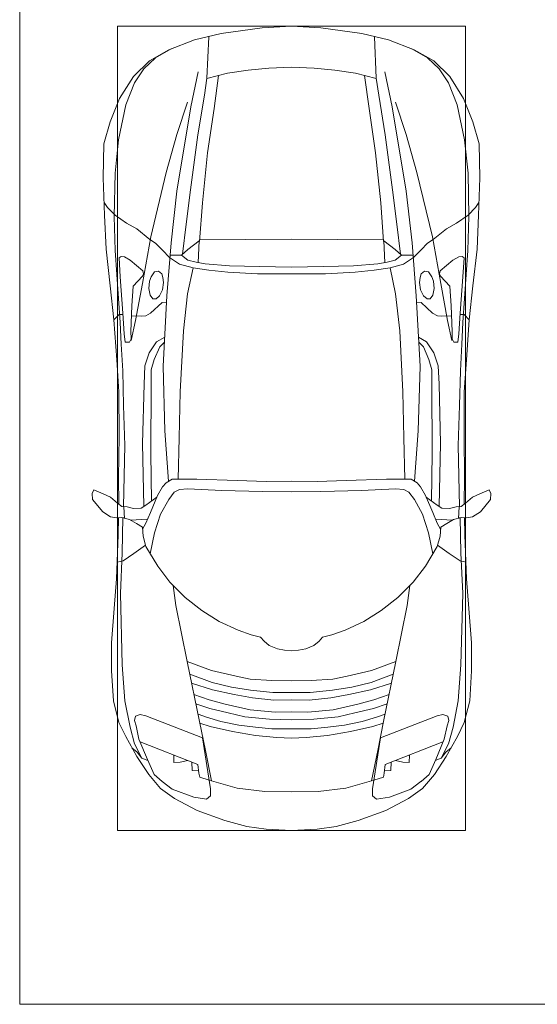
# Model space of a CAD drawing. Header units: millimetres. Extents: x -32229 to 170644, y -13689 to 125138.
# Tile 64 of 256: x 32435 to 34815, y 59050 to 63580. Entities that reach past the tile are written whole.
import ezdxf

# ---------------------------------------------------------------- set-up
doc = ezdxf.new("R2010")
doc.units = ezdxf.units.MM
doc.layers.add('A-DETL-GENF', color=7, linetype='Continuous', lineweight=18)
doc.layers.add('C-PRKG', color=7, linetype='Continuous', lineweight=18)

# ---------------------------------------------------------------- blocks, each defined once
blk = doc.blocks.new('АР_Машиноместо - 4900x2400_М__5300х2500_-V42--01 ЭО')
at = {"layer": 'A-DETL-GENF', "color": 253, "lineweight": 13, "true_color": 0xaaaaaa}
for p, q in [((1132.7, -806), (1044.2, -818.6)), ((1250, -800), (1132.7, -806)), ((1250, -800), (1367.3, -806)), ((1367.3, -806), (1455.8, -818.6)), ((943.3, -845.1), (815.8, -891)), ((1044.2, -818.6), (943.3, -845.1)), ((1455.8, -818.6), (1556.7, -845.1)), ((1556.7, -845.1), (1684.2, -891)), ((815.8, -891), (711.9, -946.2)), ((1684.2, -891), (1788.1, -946.2)), ((711.9, -946.2), (647.2, -992.8)), ((859, -944.1), (800.1, -952.6)), ((877.7, -958.9), (859, -944.1)), ((1622.3, -958.9), (1641, -944.1)), ((1641, -944.1), (1699.9, -952.6)), ((1788.1, -946.2), (1852.8, -992.8)), ((647.2, -992.8), (593.2, -1056.8)), ((700.9, -989.1), (655, -1024.3)), ((800.1, -952.6), (700.9, -989.1)), ((841.1, -1225.9), (877.7, -991.4)), ((1000.2, -994.5), (871.4, -1031.3)), ((877.7, -991.4), (877.7, -958.9)), ((1127.4, -979.8), (1000.2, -994.5)), ((1250, -977.6), (1127.4, -979.8)), ((1250, -977.6), (1372.6, -979.8)), ((1372.6, -979.8), (1499.8, -994.5)), ((1499.8, -994.5), (1628.6, -1031.3)), ((1622.3, -991.4), (1622.3, -958.9)), ((1658.9, -1225.9), (1622.3, -991.4)), ((1699.9, -952.6), (1799.1, -989.1)), ((1799.1, -989.1), (1845, -1024.3)), ((1852.8, -992.8), (1906.8, -1056.8)), ((654.7, -1024.4), (617.9, -1057.3)), ((882.6, -1027.5), (853.8, -1167.4)), ((1617.4, -1027.5), (1646.2, -1167.4)), ((1845.3, -1024.4), (1882.1, -1057.3)), ((593.2, -1056.8), (539.3, -1140.4)), ((617.9, -1057.3), (586.9, -1126.3)), ((1882.1, -1057.3), (1913.1, -1126.3)), ((1906.8, -1056.8), (1960.7, -1140.4)), ((586.9, -1126.3), (548.2, -1220.1)), ((589, -1121.6), (561.3, -1132.6)), ((1911, -1121.6), (1938.7, -1132.6)), ((1913.1, -1126.3), (1951.8, -1220.1)), ((539.3, -1140.4), (487.4, -1232.1)), ((540.4, -1159.6), (516.2, -1180.5)), ((561.3, -1132.6), (540.4, -1159.6)), ((853.8, -1167.4), (826.8, -1300.9)), ((1646.2, -1167.4), (1673.2, -1300.9)), ((1938.7, -1132.6), (1959.6, -1159.6)), ((1959.6, -1159.6), (1983.8, -1180.5)), ((1960.7, -1140.4), (2012.6, -1232.1)), ((548.2, -1220.1), (535, -1280.6)), ((1951.8, -1220.1), (1965, -1280.6)), ((487.4, -1232.1), (455.7, -1296.1)), ((580.7, -1327.1), (841.1, -1225.9)), ((978.6, -1254.6), (876.3, -1278.7)), ((1084.1, -1236), (978.6, -1254.6)), ((1159.1, -1267.9), (1083.6, -1274.6)), ((1182.5, -1227.5), (1084.1, -1236)), ((1250, -1266.6), (1159.1, -1267.9)), ((1250, -1223.7), (1182.5, -1227.5)), ((1250, -1223.7), (1317.5, -1227.5)), ((1250, -1266.6), (1340.9, -1267.9)), ((1317.5, -1227.5), (1415.9, -1236)), ((1340.9, -1267.9), (1416.4, -1274.6)), ((1415.9, -1236), (1521.4, -1254.6)), ((1521.4, -1254.6), (1623.7, -1278.7)), ((1919.3, -1327.1), (1658.9, -1225.9)), ((2012.6, -1232.1), (2044.3, -1296.1)), ((455.7, -1296.1), (430.8, -1396.6)), ((535, -1280.6), (527.2, -1305.2)), ((527.2, -1305.2), (531.8, -1326)), ((826.8, -1300.9), (770, -1576.5)), ((876.3, -1278.7), (828.3, -1293.7)), ((925.2, -1301.6), (859.1, -1321.2)), ((1007.1, -1283.7), (925.2, -1301.6)), ((1083.6, -1274.6), (1007.1, -1283.7)), ((1148.3, -1312.4), (1035, -1323.2)), ((1250, -1309.3), (1148.3, -1312.4)), ((1250, -1309.3), (1351.7, -1312.4)), ((1351.7, -1312.4), (1465, -1323.2)), ((1416.4, -1274.6), (1492.9, -1283.7)), ((1492.9, -1283.7), (1574.8, -1301.6)), ((1574.8, -1301.6), (1640.9, -1321.2)), ((1623.7, -1278.7), (1671.7, -1293.7)), ((1673.2, -1300.9), (1730, -1576.5)), ((1965, -1280.6), (1972.8, -1305.2)), ((1972.8, -1305.2), (1968.2, -1326)), ((2044.3, -1296.1), (2069.2, -1396.6)), ((531.8, -1326), (554.4, -1333.3)), ((554.4, -1333.3), (580.7, -1327.1)), ((859.1, -1321.2), (819.9, -1334.4)), ((958.3, -1341.1), (873.8, -1361.2)), ((1059, -1354.8), (945.3, -1380.6)), ((1035, -1323.2), (958.3, -1341.1)), ((1174.5, -1344.2), (1059, -1354.8)), ((1250, -1344.9), (1174.5, -1344.2)), ((1250, -1344.9), (1325.5, -1344.2)), ((1325.5, -1344.2), (1441, -1354.8)), ((1441, -1354.8), (1554.7, -1380.6)), ((1465, -1323.2), (1541.7, -1341.1)), ((1541.7, -1341.1), (1626.2, -1361.2)), ((1640.9, -1321.2), (1680.1, -1334.4)), ((1945.6, -1333.3), (1919.3, -1327.1)), ((1968.2, -1326), (1945.6, -1333.3)), ((430.8, -1396.6), (422, -1534.1)), ((871.4, -1401.1), (800.5, -1424.6)), ((873.8, -1361.2), (809.9, -1383.1)), ((945.3, -1380.6), (871.4, -1401.1)), ((1168.3, -1399.8), (1070, -1410.4)), ((1250, -1400.1), (1168.3, -1399.8)), ((1250, -1400.1), (1331.7, -1399.8)), ((1331.7, -1399.8), (1430, -1410.4)), ((1554.7, -1380.6), (1628.6, -1401.1)), ((1626.2, -1361.2), (1690.1, -1383.1)), ((1628.6, -1401.1), (1699.5, -1424.6)), ((2069.2, -1396.6), (2078, -1534.1)), ((887, -1446.5), (790.4, -1477.3)), ((986.2, -1425.6), (887, -1446.5)), ((1061.9, -1445.7), (973.4, -1459.7)), ((1070, -1410.4), (986.2, -1425.6)), ((1163.9, -1435.1), (1061.9, -1445.7)), ((1250, -1435.1), (1163.9, -1435.1)), ((1250, -1435.1), (1336.1, -1435.1)), ((1336.1, -1435.1), (1438.1, -1445.7)), ((1430, -1410.4), (1513.8, -1425.6)), ((1438.1, -1445.7), (1526.6, -1459.7)), ((1513.8, -1425.6), (1613, -1446.5)), ((1613, -1446.5), (1709.6, -1477.3)), ((884.3, -1480.8), (782, -1518.1)), ((973.4, -1459.7), (884.3, -1480.8)), ((1159.3, -1489.1), (1060, -1496.1)), ((1250, -1488.3), (1159.3, -1489.1)), ((1250, -1488.3), (1340.7, -1489.1)), ((1340.7, -1489.1), (1440, -1496.1)), ((1526.6, -1459.7), (1615.7, -1480.8)), ((1615.7, -1480.8), (1718, -1518.1)), ((422, -1534.1), (422, -1662.9)), ((881.7, -1536.4), (770, -1576.5)), ((994.9, -1509.3), (881.7, -1536.4)), ((1060, -1496.1), (994.9, -1509.3)), ((1440, -1496.1), (1505.1, -1509.3)), ((1505.1, -1509.3), (1618.3, -1536.4)), ((1618.3, -1536.4), (1730, -1576.5)), ((2078, -1534.1), (2078, -1662.9)), ((770, -1576.5), (718.3, -1834.2)), ((1730, -1576.5), (1781.7, -1834.2)), ((1217.8, -1629.1), (1184.7, -1635.7)), ((1217.8, -1629.1), (1250, -1626.8)), ((1282.2, -1629.1), (1250, -1626.8)), ((1282.2, -1629.1), (1315.3, -1635.7)), ((422, -1662.9), (434.8, -1820.7)), ((1123.5, -1670.9), (1107.2, -1689.8)), ((1147.5, -1650.5), (1123.5, -1670.9)), ((1184.7, -1635.7), (1147.5, -1650.5)), ((1315.3, -1635.7), (1352.5, -1650.5)), ((1352.5, -1650.5), (1376.5, -1670.9)), ((1376.5, -1670.9), (1392.8, -1689.8)), ((2078, -1662.9), (2065.2, -1820.7)), ((1064.9, -1700.5), (1004.2, -1721.4)), ((1107.2, -1689.8), (1064.9, -1700.5)), ((1392.8, -1689.8), (1435.1, -1700.5)), ((1435.1, -1700.5), (1495.8, -1721.4)), ((917, -1761.1), (837.5, -1812.1)), ((1004.2, -1721.4), (917, -1761.1)), ((1495.8, -1721.4), (1583, -1761.1)), ((1583, -1761.1), (1662.5, -1812.1)), ((434.8, -1820.7), (444.9, -1956.8)), ((718.3, -1834.2), (705.7, -1926.7)), ((837.5, -1812.1), (761.1, -1871.7)), ((1662.5, -1812.1), (1738.9, -1871.7)), ((1781.7, -1834.2), (1794.3, -1926.7)), ((2065.2, -1820.7), (2055.1, -1956.8)), ((761.1, -1871.7), (690.7, -1941.6)), ((1738.9, -1871.7), (1809.3, -1941.6)), ((690.7, -1941.6), (634.6, -2015)), ((1809.3, -1941.6), (1865.4, -2015)), ((444.9, -1956.8), (453, -2159.1)), ((2055.1, -1956.8), (2047, -2159.1)), ((475.1, -2041), (447.5, -2034.4)), ((634.6, -2015), (580.7, -2105.7)), ((1865.4, -2015), (1919.3, -2105.7)), ((2024.9, -2041), (2052.5, -2034.4)), ((525.5, -2074.6), (475.1, -2041)), ((578.8, -2112.6), (525.5, -2074.6)), ((619.7, -2168.6), (600.3, -2072.7)), ((1880.3, -2168.6), (1899.7, -2072.7)), ((1921.2, -2112.6), (1974.5, -2074.6)), ((1974.5, -2074.6), (2024.9, -2041)), ((580.7, -2105.7), (567.1, -2153.8)), ((1919.3, -2105.7), (1932.9, -2153.8)), ((453, -2159.1), (455, -2238.9)), ((567.1, -2153.8), (564.3, -2195.4)), ((647.3, -2254.2), (619.7, -2168.6)), ((1852.7, -2254.2), (1880.3, -2168.6)), ((1932.9, -2153.8), (1935.7, -2195.4)), ((2047, -2159.1), (2045, -2238.9)), ((536.7, -2211.8), (505.1, -2230)), ((564.3, -2195.4), (536.7, -2211.8)), ((579.9, -2213.8), (564.9, -2186.5)), ((600.8, -2263), (579.9, -2213.8)), ((1899.2, -2263), (1920.1, -2213.8)), ((1920.1, -2213.8), (1935.1, -2186.5)), ((1935.7, -2195.4), (1963.3, -2211.8)), ((1963.3, -2211.8), (1994.9, -2230)), ((381.7, -2266.4), (417.4, -2243.4)), ((417.4, -2243.4), (445.1, -2238.7)), ((445.1, -2238.7), (481.8, -2239.5)), ((505.1, -2230), (467.5, -2239.2)), ((482, -2235.6), (479.1, -2288.7)), ((586.6, -2231.3), (510.1, -2227.1)), ((633.8, -2340.5), (600.8, -2263)), ((685.1, -2322.3), (647.3, -2254.2)), ((1814.9, -2322.3), (1852.7, -2254.2)), ((1866.2, -2340.5), (1899.2, -2263)), ((1913.4, -2231.3), (1989.9, -2227.1)), ((1994.9, -2230), (2032.5, -2239.2)), ((2018, -2235.6), (2020.9, -2288.7)), ((2054.9, -2238.7), (2018.2, -2239.5)), ((2082.6, -2243.4), (2054.9, -2238.7)), ((2118.3, -2266.4), (2082.6, -2243.4)), ((335.2, -2322.3), (381.7, -2266.4)), ((449.8, -2306.1), (417.4, -2333.8)), ((470, -2290), (449.8, -2306.1)), ((454.5, -2423.6), (456, -2301.1)), ((493.6, -2288.6), (470, -2290)), ((523.3, -2281.2), (493.6, -2288.6)), ((559, -2282.6), (523.3, -2281.2)), ((580.6, -2296), (559, -2282.6)), ((630.6, -2332.9), (580.6, -2296)), ((1869.4, -2332.9), (1919.4, -2296)), ((1919.4, -2296), (1941, -2282.6)), ((1941, -2282.6), (1976.7, -2281.2)), ((1976.7, -2281.2), (2006.4, -2288.6)), ((2006.4, -2288.6), (2030, -2290)), ((2030, -2290), (2050.2, -2306.1)), ((2045.5, -2423.6), (2044, -2301.1)), ((2050.2, -2306.1), (2082.6, -2333.8)), ((2164.8, -2322.3), (2118.3, -2266.4)), ((333.1, -2350.6), (335.2, -2322.3)), ((341.2, -2366.2), (333.1, -2350.6)), ((384.4, -2347.9), (341.2, -2366.2)), ((417.4, -2333.8), (384.4, -2347.9)), ((603.5, -2534.3), (606.1, -2314.9)), ((656.7, -2380.3), (633.8, -2340.5)), ((710, -2355.4), (685.1, -2322.3)), ((734.3, -2368.8), (710, -2355.4)), ((1765.7, -2368.8), (1790, -2355.4)), ((1790, -2355.4), (1814.9, -2322.3)), ((1843.3, -2380.3), (1866.2, -2340.5)), ((1896.5, -2534.3), (1893.9, -2314.9)), ((2082.6, -2333.8), (2115.6, -2347.9)), ((2115.6, -2347.9), (2158.8, -2366.2)), ((2158.8, -2366.2), (2166.9, -2350.6)), ((2166.9, -2350.6), (2164.8, -2322.3)), ((672.8, -2399.7), (656.7, -2380.3)), ((700.6, -2415.4), (672.8, -2399.7)), ((772.7, -2371.5), (734.3, -2368.8)), ((929.1, -2364.1), (772.7, -2371.5)), ((1115.2, -2358.7), (929.1, -2364.1)), ((1250, -2357.8), (1115.2, -2358.7)), ((1250, -2357.8), (1384.8, -2358.7)), ((1384.8, -2358.7), (1570.9, -2364.1)), ((1570.9, -2364.1), (1727.3, -2371.5)), ((1727.3, -2371.5), (1765.7, -2368.8)), ((1799.4, -2415.4), (1827.2, -2399.7)), ((1827.2, -2399.7), (1843.3, -2380.3)), ((456.8, -2613.6), (454.5, -2423.6)), ((684.8, -2406.5), (667.8, -2638.3)), ((813.8, -2416.7), (700.6, -2415.4)), ((999.2, -2409.3), (813.8, -2416.7)), ((1132.7, -2404.6), (999.2, -2409.3)), ((1250, -2406.6), (1132.7, -2404.6)), ((1250, -2406.6), (1367.3, -2404.6)), ((1367.3, -2404.6), (1500.8, -2409.3)), ((1500.8, -2409.3), (1686.2, -2416.7)), ((1686.2, -2416.7), (1799.4, -2415.4)), ((1815.2, -2406.5), (1832.2, -2638.3)), ((2043.2, -2613.6), (2045.5, -2423.6)), ((604.4, -2850.8), (603.5, -2534.3)), ((1895.6, -2850.8), (1896.5, -2534.3)), ((456.1, -2818.3), (456.8, -2613.6)), ((2043.9, -2818.3), (2043.2, -2613.6)), ((667.8, -2638.3), (659.3, -2936)), ((1832.2, -2638.3), (1840.7, -2936)), ((446, -2964.8), (456.1, -2818.3)), ((604.4, -2919.4), (604.4, -2850.8)), ((1895.6, -2919.4), (1895.6, -2850.8)), ((2054, -2964.8), (2043.9, -2818.3)), ((618.7, -2966.7), (604.4, -2919.4)), ((659.3, -2936), (676.4, -3260.1)), ((1840.7, -2936), (1823.6, -3260.1)), ((1881.3, -2966.7), (1895.6, -2919.4)), ((432.8, -3149.3), (446, -2964.8)), ((643.6, -3024.6), (618.7, -2966.7)), ((1856.4, -3024.6), (1881.3, -2966.7)), ((2067.2, -3149.3), (2054, -2964.8)), ((665.1, -3046.1), (643.6, -3024.6)), ((1834.9, -3046.1), (1856.4, -3024.6)), ((485.6, -3046.1), (480.8, -3085)), ((504.5, -3046.6), (485.6, -3046.1)), ((512.2, -3061.4), (504.5, -3046.6)), ((510.9, -3094.6), (512.2, -3061.4)), ((1987.8, -3061.4), (1995.5, -3046.6)), ((1989.1, -3094.6), (1987.8, -3061.4)), ((1995.5, -3046.6), (2014.4, -3046.1)), ((2014.4, -3046.1), (2019.2, -3085)), ((480.8, -3085), (474.8, -3179.9)), ((515.3, -3213.7), (510.9, -3094.6)), ((1984.7, -3213.7), (1989.1, -3094.6)), ((2019.2, -3085), (2025.2, -3179.9)), ((415.7, -3305.9), (432.8, -3149.3)), ((456.9, -3174.2), (432.9, -3148.3)), ((558.4, -3165.4), (513.6, -3168)), ((579.5, -3167.7), (558.4, -3165.4)), ((601.7, -3179.4), (579.5, -3167.7)), ((1898.3, -3179.4), (1920.5, -3167.7)), ((1920.5, -3167.7), (1941.6, -3165.4)), ((1941.6, -3165.4), (1986.4, -3168)), ((2043.1, -3174.2), (2067.1, -3148.3)), ((2084.3, -3305.9), (2067.1, -3148.3)), ((475.2, -3173.5), (456.9, -3174.2)), ((474.8, -3179.9), (462.2, -3347.3)), ((522.2, -3303.2), (515.3, -3213.7)), ((654.5, -3228.1), (601.7, -3179.4)), ((1845.5, -3228.1), (1898.3, -3179.4)), ((1977.8, -3303.2), (1984.7, -3213.7)), ((2024.8, -3173.5), (2043.1, -3174.2)), ((2025.2, -3179.9), (2037.8, -3347.3)), ((612.1, -3245.7), (599.8, -3262.3)), ((626.8, -3246.1), (612.1, -3245.7)), ((643.2, -3259.9), (626.8, -3246.1)), ((657.2, -3286.3), (643.2, -3259.9)), ((674.6, -3227.6), (654.5, -3228.1)), ((676.4, -3260.1), (695.7, -3502.8)), ((1823.6, -3260.1), (1804.3, -3502.8)), ((1825.4, -3227.6), (1845.5, -3228.1)), ((1842.8, -3286.3), (1856.8, -3259.9)), ((1856.8, -3259.9), (1873.2, -3246.1)), ((1873.2, -3246.1), (1887.9, -3245.7)), ((1887.9, -3245.7), (1900.2, -3262.3)), ((397.1, -3474.2), (415.7, -3305.9)), ((564.6, -3349.7), (522.2, -3303.2)), ((599.8, -3262.3), (593.6, -3292.5)), ((593.6, -3292.5), (597.1, -3327.4)), ((661.1, -3321.2), (657.2, -3286.3)), ((1838.9, -3321.2), (1842.8, -3286.3)), ((1900.2, -3262.3), (1906.4, -3292.5)), ((1906.4, -3292.5), (1902.9, -3327.4)), ((1935.4, -3349.7), (1977.8, -3303.2)), ((2102.9, -3474.2), (2084.3, -3305.9)), ((462.2, -3347.3), (456.6, -3434.5)), ((569.7, -3360.7), (564.6, -3349.7)), ((597.1, -3327.4), (605.2, -3346.8)), ((605.2, -3346.8), (620, -3369.3)), ((654.1, -3360.7), (658.7, -3344.5)), ((658.7, -3344.5), (661.1, -3321.2)), ((1841.3, -3344.5), (1838.9, -3321.2)), ((1845.9, -3360.7), (1841.3, -3344.5)), ((1894.8, -3346.8), (1880, -3369.3)), ((1902.9, -3327.4), (1894.8, -3346.8)), ((1930.3, -3360.7), (1935.4, -3349.7)), ((2037.8, -3347.3), (2043.4, -3434.5)), ((508, -3422.8), (566.8, -3375.1)), ((566.8, -3375.1), (569.7, -3360.7)), ((620, -3369.3), (638.7, -3372.5)), ((638.7, -3372.5), (654.1, -3360.7)), ((1102.5, -3394.3), (965.3, -3397.8)), ((1250, -3391.3), (1102.5, -3394.3)), ((1250, -3391.3), (1397.5, -3394.3)), ((1397.5, -3394.3), (1534.7, -3397.8)), ((1861.3, -3372.5), (1845.9, -3360.7)), ((1880, -3369.3), (1861.3, -3372.5)), ((1933.2, -3375.1), (1930.3, -3360.7)), ((1992, -3422.8), (1933.2, -3375.1)), ((456.6, -3434.5), (466.2, -3441.1)), ((466.2, -3441.1), (481.5, -3439.1)), ((481.5, -3439.1), (508, -3422.8)), ((690.2, -3433.7), (654.7, -3470.4)), ((773, -3424.2), (744.1, -3447.2)), ((811.1, -3414.8), (773, -3424.2)), ((853.3, -3407.2), (811.1, -3414.8)), ((825.6, -3512.1), (821, -3413)), ((965.3, -3397.8), (853.3, -3407.2)), ((1534.7, -3397.8), (1646.7, -3407.2)), ((1646.7, -3407.2), (1688.9, -3414.8)), ((1674.4, -3512.1), (1679, -3413)), ((1688.9, -3414.8), (1727, -3424.2)), ((1727, -3424.2), (1755.7, -3447)), ((1809.8, -3433.7), (1845.3, -3470.4)), ((2018.5, -3439.1), (1992, -3422.8)), ((2033.8, -3441.1), (2018.5, -3439.1)), ((2043.4, -3434.5), (2033.8, -3441.1)), ((390.2, -3630), (397.1, -3474.2)), ((654.7, -3470.4), (624.9, -3501.2)), ((744.1, -3447.2), (691.3, -3447.2)), ((744.3, -3447), (773.2, -3472.4)), ((773.2, -3472.4), (825.6, -3512.1)), ((1726.8, -3472.4), (1674.4, -3512.1)), ((1755.7, -3447), (1726.8, -3472.4)), ((1755.7, -3447.2), (1808.7, -3447.2)), ((1845.3, -3470.4), (1875.1, -3501.2)), ((2109.8, -3630), (2102.9, -3474.2)), ((598.3, -3518.6), (537.9, -3567)), ((624.9, -3501.2), (598.3, -3518.6)), ((840.1, -3687.8), (826.6, -3509.6)), ((1250, -3520.1), (827.2, -3517.2)), ((1250, -3520.1), (1672.8, -3517.2)), ((1659.9, -3687.8), (1673.4, -3509.6)), ((1875.1, -3501.2), (1901.7, -3518.6)), ((1901.7, -3518.6), (1962.1, -3567)), ((537.9, -3567), (491.4, -3594.2)), ((1962.1, -3567), (2008.6, -3594.2)), ((491.4, -3594.2), (438.6, -3629.8)), ((2008.6, -3594.2), (2061.4, -3629.8)), ((384, -3802.9), (390.2, -3630)), ((403.8, -3665.5), (388.1, -3688.4)), ((438.6, -3629.8), (403.8, -3665.5)), ((2061.4, -3629.8), (2096.2, -3665.5)), ((2096.2, -3665.5), (2111.9, -3688.4)), ((2116, -3802.9), (2109.8, -3630)), ((863.9, -3917.5), (840.1, -3687.8)), ((1636.1, -3917.5), (1659.9, -3687.8)), ((387.4, -3958.4), (384, -3802.9)), ((2112.6, -3958.4), (2116, -3802.9)), ((893.6, -4121.6), (863.9, -3917.5)), ((1606.4, -4121.6), (1636.1, -3917.5)), ((416.4, -4059.2), (387.4, -3958.4)), ((2083.6, -4059.2), (2112.6, -3958.4)), ((458.6, -4167), (416.4, -4059.2)), ((2041.4, -4167), (2083.6, -4059.2)), ((914, -4272.5), (893.6, -4121.6)), ((1586, -4272.5), (1606.4, -4121.6)), ((522.5, -4267.9), (458.6, -4167)), ((1977.5, -4267.9), (2041.4, -4167)), ((596.3, -4340.6), (522.5, -4267.9)), ((955.5, -4283.9), (861, -4259.4)), ((861.2, -4260.3), (869.3, -4451.1)), ((1050.4, -4297.3), (955.5, -4283.9)), ((1146, -4306.7), (1050.4, -4297.3)), ((1354, -4306.7), (1449.6, -4297.3)), ((1449.6, -4297.3), (1544.5, -4283.9)), ((1544.5, -4283.9), (1639, -4259.4)), ((1638.8, -4260.3), (1630.7, -4451.1)), ((1903.7, -4340.6), (1977.5, -4267.9)), ((686, -4391.6), (596.3, -4340.6)), ((1250, -4312), (1146, -4306.7)), ((1250, -4312), (1354, -4306.7)), ((1814, -4391.6), (1903.7, -4340.6)), ((804.4, -4436.7), (686, -4391.6)), ((1695.6, -4436.7), (1814, -4391.6)), ((927, -4466.6), (804.4, -4436.7)), ((1573, -4466.6), (1695.6, -4436.7)), ((1114.6, -4493), (927, -4466.6)), ((1385.4, -4493), (1573, -4466.6)), ((1250, -4500), (1114.6, -4493)), ((1250, -4500), (1385.4, -4493))]:
    blk.add_line(p, q, dxfattribs=at)
at = {"layer": 'A-DETL-GENF', "color": 254, "lineweight": 13, "true_color": 0xd4d4d4}
for p, q in [((871.3, -1031.9), (827.7, -1045)), ((1628.7, -1031.9), (1672.3, -1045)), ((792.9, -1076.2), (791.2, -1114.5)), ((823.3, -1074.4), (792.9, -1076.2)), ((824.1, -1063.7), (818.8, -1102.9)), ((827.7, -1045), (824.1, -1063.7)), ((1672.3, -1045), (1675.9, -1063.7)), ((1675.9, -1063.7), (1681.2, -1102.9)), ((1676.7, -1074.4), (1707.1, -1076.2)), ((1707.1, -1076.2), (1708.8, -1114.5)), ((561.7, -1132.1), (527.9, -1198.6)), ((818.8, -1102.9), (554, -1208.1)), ((709.1, -1112.7), (708.2, -1146.9)), ((737.7, -1113.6), (709.1, -1112.7)), ((772.6, -1121.3), (737.7, -1113.6)), ((1681.2, -1102.9), (1946, -1208.1)), ((1727.4, -1121.3), (1762.3, -1113.6)), ((1762.3, -1113.6), (1790.9, -1112.7)), ((1790.9, -1112.7), (1791.8, -1146.9)), ((1938.3, -1132.1), (1972.1, -1198.6)), ((527.9, -1198.6), (507.4, -1274.3)), ((1972.1, -1198.6), (1992.6, -1274.3)), ((507.4, -1274.3), (483.4, -1395.6)), ((1992.6, -1274.3), (2016.6, -1395.6)), ((483.4, -1395.6), (470.9, -1561.4)), ((2016.6, -1395.6), (2029.1, -1561.4)), ((470.9, -1561.4), (462.8, -1889.5)), ((2029.1, -1561.4), (2037.2, -1889.5)), ((462.8, -1889.5), (471.8, -2077.7)), ((2037.2, -1889.5), (2028.2, -2077.7)), ((471.8, -2077.7), (474.5, -2239.3)), ((2028.2, -2077.7), (2025.5, -2239.3)), ((483.3, -2571.4), (478, -2290)), ((570.6, -2291.4), (564.4, -2580.5)), ((1929.4, -2291.4), (1935.6, -2580.5)), ((2016.7, -2571.4), (2022, -2290)), ((728.4, -2415.7), (733.8, -2606.7)), ((1771.6, -2415.7), (1766.2, -2606.7)), ((477.8, -2754.7), (483.3, -2571.4)), ((564.4, -2580.5), (571.6, -2853.3)), ((1935.6, -2580.5), (1928.4, -2853.3)), ((2022.2, -2754.7), (2016.7, -2571.4)), ((733.8, -2606.7), (737.8, -2818.3)), ((1766.2, -2606.7), (1762.2, -2818.3)), ((473.9, -2913.7), (477.8, -2754.7)), ((2026.1, -2913.7), (2022.2, -2754.7)), ((571.6, -2853.3), (575.7, -2937.4)), ((737.8, -2818.3), (752.8, -3099)), ((1762.2, -2818.3), (1747.2, -3099)), ((1928.4, -2853.3), (1924.3, -2937.4)), ((466.3, -3036.3), (473.9, -2913.7)), ((575.7, -2937.4), (595.2, -2997.9)), ((1924.3, -2937.4), (1904.8, -2997.9)), ((2033.7, -3036.3), (2026.1, -2913.7)), ((595.2, -2997.9), (629, -3048.1)), ((1904.8, -2997.9), (1871, -3048.1)), ((462, -3136.6), (466.3, -3036.3)), ((512.5, -3053.2), (532.7, -3145.9)), ((629, -3048.1), (666.7, -3069.7)), ((1871, -3048.1), (1833.3, -3069.7)), ((1987.5, -3053.2), (1967.3, -3145.9)), ((2038, -3136.6), (2033.7, -3036.3)), ((752.8, -3099), (771.7, -3268.5)), ((1747.2, -3099), (1728.3, -3268.5)), ((439.5, -3468.5), (462, -3136.6)), ((532.7, -3145.9), (564, -3316.2)), ((1967.3, -3145.9), (1936, -3316.2)), ((2060.5, -3468.5), (2038, -3136.6)), ((771.7, -3268.5), (797.1, -3388.2)), ((1728.3, -3268.5), (1702.9, -3388.2)), ((564, -3316.2), (602.3, -3530.2)), ((1936, -3316.2), (1897.7, -3530.2)), ((797.1, -3388.2), (734.6, -3405.8)), ((870, -3377.1), (797.1, -3388.2)), ((957.1, -3368.9), (870, -3377.1)), ((1093.5, -3360.7), (957.1, -3368.9)), ((1250, -3360.7), (1093.5, -3360.7)), ((1250, -3360.7), (1406.5, -3360.7)), ((1406.5, -3360.7), (1542.9, -3368.9)), ((1542.9, -3368.9), (1630, -3377.1)), ((1630, -3377.1), (1702.9, -3388.2)), ((1702.9, -3388.2), (1765.4, -3405.8)), ((734.6, -3405.8), (688.5, -3435.5)), ((1765.4, -3405.8), (1811.5, -3435.5)), ((434.2, -3623.7), (439.5, -3468.5)), ((749.1, -3450.8), (765.5, -3589.1)), ((1750.9, -3450.8), (1734.5, -3589.1)), ((2065.8, -3623.7), (2060.5, -3468.5)), ((602.3, -3530.2), (673.6, -3827.1)), ((695.7, -3502.8), (723.2, -3741.5)), ((1804.3, -3502.8), (1776.8, -3741.5)), ((1897.7, -3530.2), (1826.4, -3827.1)), ((438.6, -3823.4), (434.2, -3623.7)), ((765.5, -3589.1), (785.7, -3746.6)), ((1734.5, -3589.1), (1714.3, -3746.6)), ((2061.4, -3823.4), (2065.8, -3623.7)), ((723.2, -3741.5), (786.9, -4128.3)), ((785.7, -3746.6), (819.4, -4000.8)), ((1714.3, -3746.6), (1680.6, -4000.8)), ((1776.8, -3741.5), (1713.1, -4128.3)), ((454.7, -3976.8), (438.6, -3823.4)), ((673.6, -3827.1), (722.7, -4001.8)), ((1826.4, -3827.1), (1777.3, -4001.8)), ((2045.3, -3976.8), (2061.4, -3823.4)), ((488.6, -4138.1), (454.7, -3976.8)), ((2011.4, -4138.1), (2045.3, -3976.8)), ((722.7, -4001.8), (771.7, -4149.8)), ((819.4, -4000.8), (849, -4182.8)), ((1680.6, -4000.8), (1651, -4182.8)), ((1777.3, -4001.8), (1728.3, -4149.8)), ((527.8, -4239.8), (488.6, -4138.1)), ((786.9, -4128.3), (821.1, -4289.8)), ((1713.1, -4128.3), (1678.9, -4289.8)), ((1972.2, -4239.8), (2011.4, -4138.1)), ((849, -4182.8), (861.2, -4260.3)), ((1651, -4182.8), (1638.8, -4260.3)), ((571.5, -4303.1), (527.8, -4239.8)), ((1928.5, -4303.1), (1972.2, -4239.8)), ((625, -4354.8), (571.5, -4303.1)), ((1875, -4354.8), (1928.5, -4303.1)), ((696.3, -4395.8), (625, -4354.8)), ((1803.7, -4395.8), (1875, -4354.8))]:
    blk.add_line(p, q, dxfattribs=at)
at = {"layer": 'C-PRKG', "color": 253, "lineweight": 13, "true_color": 0xaaaaaa}
for p, q in [((2500, 0), (0, 0)), ((2500, 0), (2500, -5300)), ((450, -800), (450, -4500)), ((450, -800), (2050, -800)), ((2050, -800), (2050, -4500)), ((450, -4500), (2050, -4500))]:
    blk.add_line(p, q, dxfattribs=at)
blk = doc.blocks.new('Наметкина 10_РД_АР_П_rvt-1--01 ЭО')
at = {"layer": 'C-PRKG', "color": 253, "lineweight": 13, "true_color": 0xaaaaaa, "rotation": 180}
blk.add_blockref('АР_Машиноместо - 4900x2400_М__5300х2500_-V42--01 ЭО', (34935.3, 59050), dxfattribs=at)

msp = doc.modelspace()

# ---------------------------------------------------------------- block references
at = {"lineweight": 5}
msp.add_blockref('Наметкина 10_РД_АР_П_rvt-1--01 ЭО', (0, 0), dxfattribs=at)

doc.saveas('drawing.dxf')
